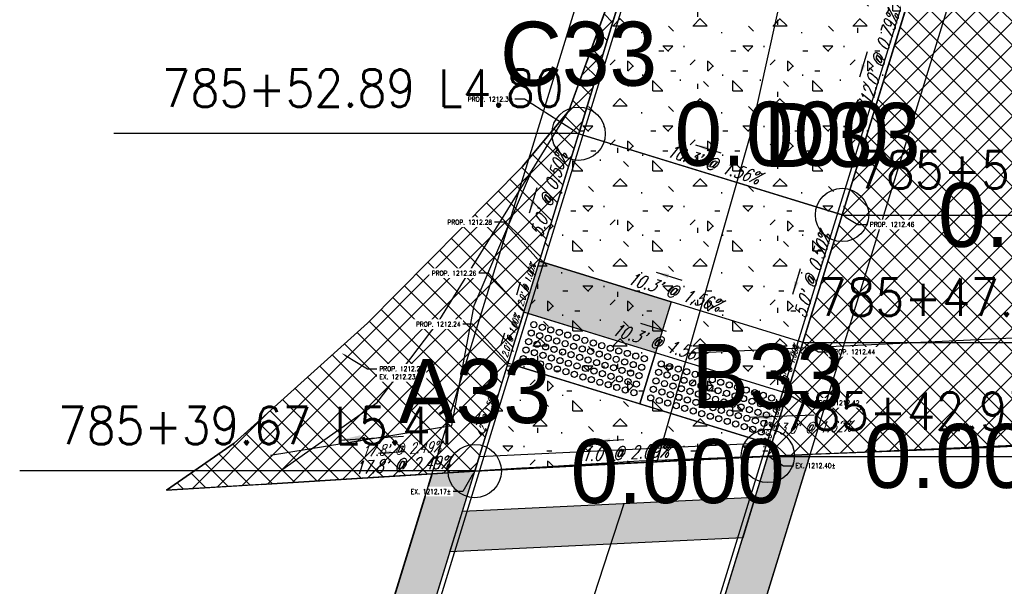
# Model space of a CAD drawing. Extents: x 167754 to 212748, y 396132 to 454338.
# Tile 129 of 150: x 168261 to 168298, y 437864 to 437886. Entities that reach past the tile are written whole.
import ezdxf
from ezdxf import colors
from ezdxf.entities.mleader import LeaderData, LeaderLine
from ezdxf.enums import TextEntityAlignment as Align
from ezdxf.math import Vec2, Vec3

# ---------------------------------------------------------------- set-up
doc = ezdxf.new("R2010")
doc.units = 0
doc.header["$MEASUREMENT"] = 0
doc.layers.get('0').update_dxf_attribs({"linetype": 'CONTINUOUS'})
for name, color, linetype, plot in [('0_3DP_MAT', 181, 'CONTINUOUS', False), ('0_EX. 3DP', 31, 'CONTINUOUS', False), ('0_QUANTITIES_PAVEMENT REMOVED', 130, 'CONTINUOUS', False), ('SC_SCRATCH-5', 5, 'CONTINUOUS', False)]:
    doc.layers.add(name, color=color, linetype=linetype, plot=plot)
for name, color, linetype in [('0_PNTS', 1, 'CONTINUOUS'), ('PM_P_CROSSWALK', 7, 'CONTINUOUS'), ('PM_P_STOP_LINE', 7, 'CONTINUOUS'), ('PNTDESC', 3, 'CONTINUOUS'), ('PNTELEV', 5, 'CONTINUOUS'), ('PNTNO', 7, 'CONTINUOUS'), ('PV_P_CURB_RAMP', 3, 'CONTINUOUS'), ('PV_P_CURB_RAMP_DOMES', 7, 'CONTINUOUS'), ('PV_P_CURB_RAMP_HATCH', 3, 'CONTINUOUS'), ('PV_P_GRADE_BREAKS', 3, 'CONTINUOUS'), ('PV_P_SAW_CUT_LINE', 110, 'CONTINUOUS'), ('SC_SCRATCH-6', 6, 'CONTINUOUS')]:
    doc.layers.add(name, color=color, linetype=linetype)
doc.styles.add('PTXT', font='TXT')
doc.styles.add('romans', font='romans.shx', dxfattribs={"width": 0.75, "oblique": 22.5})
doc.styles.get("Standard").update_dxf_attribs({"font": 'romans.shx', "width": 0.9})
doc.dimstyles.new('4P', dxfattribs={"dimscale": 4, "dimtxt": 0.14, "dimasz": 0.14, "dimexe": 0.05, "dimexo": 0.05, "dimgap": 0.05, "dimtad": 1, "dimzin": 0, "dimdsep": 46, "dimtxsty": 'romans', "dimcen": 0, "dimdle": 0.1, "dimclrd": 1, "dimclre": 1, "dimclrt": 7, "dimaunit": 1, "dimadec": 4, "dimazin": 0, "dimtfac": 1, "dimtmove": 0, "dimatfit": 2, "dimfxl": 1, "dimtvp": 1, "dimtolj": 1, "dimtzin": 0, "dimarcsym": 0})

# ---------------------------------------------------------------- blocks, each defined once
blk = doc.blocks.new('DOMES_5FT')
for p, q in [((-0.07, 2.499), (-2.069, 2.443)), ((-2.069, 2.443), (-1.929, -2.555)), ((0.07, -2.499), (-0.07, 2.499)), ((-1.929, -2.555), (0.07, -2.499))]:
    blk.add_line(p, q)
for centre in [(-1.725, 2.12), (-1.392, 2.13), (-1.059, 2.139), (-0.727, 2.148), (-0.394, 2.158), (-1.716, 1.788), (-1.383, 1.797), (-1.05, 1.806), (-0.717, 1.816), (-0.384, 1.825), (-1.706, 1.453), (-1.374, 1.462), (-1.041, 1.471), (-0.708, 1.481), (-0.375, 1.49), (-1.697, 1.12), (-1.364, 1.129), (-1.031, 1.138), (-0.698, 1.148), (-0.366, 1.157), (-1.688, 0.787), (-1.355, 0.796), (-1.022, 0.806), (-0.689, 0.815), (-0.356, 0.824), (-1.678, 0.454), (-1.346, 0.463), (-1.013, 0.473), (-0.68, 0.482), (-0.347, 0.491), (-1.669, 0.121), (-1.336, 0.131), (-1.003, 0.14), (-0.67, 0.149), (-0.338, 0.159), (-1.66, -0.212), (-1.327, -0.202), (-0.994, -0.193), (-0.661, -0.184), (-0.328, -0.174), (-1.65, -0.547), (-1.317, -0.537), (-0.985, -0.528), (-0.652, -0.518), (-0.319, -0.509), (-0.309, -0.844), (-1.641, -0.881), (-1.632, -1.214), (-1.308, -0.872), (-1.299, -1.205), (-0.975, -0.863), (-0.966, -1.196), (-0.642, -0.853), (-0.633, -1.186), (-0.3, -1.177), (-1.622, -1.547), (-1.289, -1.538), (-0.956, -1.528), (-0.624, -1.519), (-0.291, -1.51), (-1.613, -1.88), (-1.28, -1.871), (-0.947, -1.861), (-0.614, -1.852), (-0.281, -1.843), (-1.604, -2.213), (-1.271, -2.204), (-0.938, -2.194), (-0.605, -2.185), (-0.272, -2.175)]:
    blk.add_circle(centre, 0.115)
blk = doc.blocks.new('SPT4')
at = {"color": 0, "linetype": 'Continuous'}
blk.add_circle((0, 0), 0.5, dxfattribs=at)
blk = doc.blocks.new('SRVPNO1')
at = {"layer": 'PNTDESC', "style": 'PTXT'}
blk.add_attdef('DESC2', text='', height=1, dxfattribs=at).set_placement((0, -1.75), align=Align.CENTER)
at = {"layer": 'PNTELEV', "style": 'PTXT'}
blk.add_attdef('ELEV2', (1.5, -0.5), '', height=1, dxfattribs=at)
at = {"layer": 'PNTNO', "style": 'PTXT'}
blk.add_attdef('PT#', text='', height=1, dxfattribs=at).set_placement((0, 0.75), align=Align.CENTER)

msp = doc.modelspace()

# ---------------------------------------------------------------- hatches: boundary and pattern name
at = {"layer": 'PM_P_CROSSWALK', "transparency": 33554495}
h = msp.add_hatch(color=256, dxfattribs=at)
h.dxf.hatch_style = 1
h.paths.add_polyline_path([(168278.318, 437868.748), (168276.718, 437868.648), (168269.616, 437845.593), (168271.204, 437845.651)])
at = {"layer": 'PM_P_STOP_LINE', "transparency": 33554495}
h = msp.add_hatch(color=256, dxfattribs=at)
h.dxf.hatch_style = 1
h.paths.add_polyline_path([(168280.156, 437874.704), (168280.745, 437876.616), (168285.683, 437875.095), (168285.094, 437873.183)])
at = {"layer": 'PV_P_SAW_CUT_LINE', "transparency": 33554495}
h = msp.add_hatch(dxfattribs=at)
h.set_pattern_fill('ANSI37', color=256, scale=5)
edge = h.paths.add_edge_path()
edge.add_line((168270.312, 437868.249), (168278.318, 437868.748))
edge.add_line((168278.318, 437868.748), (168282.217, 437881.394))
edge.add_line((168282.217, 437881.394), (168285.709, 437892.875))
edge.add_line((168285.709, 437892.875), (168284.045, 437888.294))
edge.add_line((168284.045, 437888.294), (168281.852, 437882.259))
edge.add_line((168281.852, 437882.259), (168280.109, 437880.172))
edge.add_line((168280.109, 437880.172), (168274.302, 437874.298))
edge.add_line((168274.302, 437874.298), (168269.3, 437869.793))
edge.add_line((168269.3, 437869.793), (168266.754, 437868.027))
edge.add_line((168266.754, 437868.027), (168278.318, 437868.748))

# ---------------------------------------------------------------- linework, layer by layer
at = {"layer": '0_3DP_MAT', "color": 211, "elevation": 1211.175}
msp.add_lwpolyline([(168289.284, 437869.8), (168279.564, 437872.794)], dxfattribs=at)
at = {"layer": '0_3DP_MAT', "color": 211}
msp.add_lwpolyline([(168282.413, 437862.897), (168283.918, 437867.537)], dxfattribs=at)
msp.add_polyline3d([(168292.095, 437878.351, 1212.463), (168295.634, 437889.818, 1212.558)], dxfattribs=at)
at = {"layer": 'PM_P_CROSSWALK'}
msp.add_lwpolyline([(168278.318, 437868.748), (168276.718, 437868.648), (168269.616, 437845.593), (168271.204, 437845.651)], close=True, dxfattribs=at)
at = {"layer": 'PM_P_STOP_LINE', "elevation": 1211.175}
msp.add_lwpolyline([(168280.156, 437874.704), (168280.745, 437876.616), (168285.683, 437875.095), (168285.094, 437873.183)], close=True, dxfattribs=at)
at = {"layer": 'PV_P_SAW_CUT_LINE'}
msp.add_lwpolyline([(168270.312, 437868.249), (168278.318, 437868.748), (168282.217, 437881.394), (168285.709, 437892.875), (168284.045, 437888.294), (168281.852, 437882.259), (168280.109, 437880.172), (168274.302, 437874.298), (168269.3, 437869.793), (168266.754, 437868.027), (168278.318, 437868.748)], dxfattribs=at)
at = {"layer": 'SC_SCRATCH-5', "elevation": 1212.657}
msp.add_lwpolyline([(168280.091, 437868.858), (168290.847, 437869.375)], dxfattribs=at)

# ---------------------------------------------------------------- block references
at = {"layer": 'PV_P_CURB_RAMP_DOMES', "rotation": 251.271609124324}
msp.add_blockref('DOMES_5FT', (168282.116, 437872.008, 1211.175), dxfattribs=at)

# ---------------------------------------------------------------- texts
at = {"layer": '0_3DP_MAT', "color": 211, "style": 'romans', "oblique": 22.5, "width": 0.75}
for s, height, rotation, p in [("12.0' @ 0.79%", 0.48, 72.8469, (168293.712, 437884.132)), ("10.3' @ 1.56%", 0.48, 342.8802, (168287.203, 437880.026)), ("5.0' @ 0.50%", 0.48, 72.8802, (168281.328, 437879.052)), ("5.0' @ 0.50%", 0.48, 72.8802, (168291.206, 437876.009)), ("10.3' @ 1.56%", 0.48, 342.8802, (168285.731, 437875.247)), ("2.0' @ 1.00%", 0.24, 72.7849, (168279.784, 437873.773, 606.124)), ("10.3' @ 1.56%", 0.48, 342.8802, (168285.142, 437873.336)), ("4.2' @ 1.59%", 0.24, 72.8802, (168278.865, 437870.794, 606.102)), ("2.5' @ 1.00%", 0.24, 72.8998, (168289.596, 437870.509, 606.205))]:
    msp.add_text(s, height=height, rotation=rotation, dxfattribs=at).set_placement(p, align=Align.CENTER)
at = {"layer": '0_3DP_MAT', "style": 'romans', "oblique": 22.5, "width": 0.75}
msp.add_text("11.0' @ 2.09%", height=0.48, rotation=2.9198, dxfattribs=at).set_placement((168283.806, 437869.188), align=Align.CENTER)
at = {"layer": '0_EX. 3DP', "style": 'romans', "oblique": 22.5, "width": 0.75}
for s, rotation, p in [("13.0' @ 1.62%", 2.184, (168290.955, 437870.179)), ("17.8' @ 2.49%", 3.5667, (168275.568, 437869.378))]:
    msp.add_text(s, height=0.4, rotation=rotation, dxfattribs=at).set_placement(p, align=Align.CENTER)
at = {"layer": 'SC_SCRATCH-6', "width": 0.9}
for s, p in [('785+52.42 R5.53', (168292.66, 437880.043)), ('785+47.42 R5.30', (168291.189, 437875.264))]:
    msp.add_text(s, height=1.4, dxfattribs=at).set_placement(p, align=Align.MIDDLE_LEFT)
msp.add_text('785+39.67 L5.41', height=1.4, dxfattribs=at).set_placement((168277.753, 437870.456), align=Align.MIDDLE_RIGHT)

# ---------------------------------------------------------------- leaders
at = {"layer": '0_3DP_MAT', "color": 211}
for points, override in [([(168292.76, 437883.528), (168293.055, 437884.483)], {"dimscale": 20, "dimtxt": 0.12, "dimasz": 0.024, "dimdec": 2}), ([(168286.599, 437880.977), (168287.554, 437880.683)], {"dimscale": 20, "dimtxt": 0.12, "dimasz": 0.024, "dimdec": 2}), ([(168280.369, 437878.424), (168280.663, 437879.38)], {"dimscale": 20, "dimtxt": 0.12, "dimasz": 0.024, "dimdec": 2}), ([(168285.127, 437876.199), (168286.083, 437875.904)], {"dimscale": 20, "dimtxt": 0.12, "dimasz": 0.024, "dimdec": 2}), ([(168290.248, 437875.381), (168290.542, 437876.337)], {"dimscale": 20, "dimtxt": 0.12, "dimasz": 0.024, "dimdec": 2}), ([(168284.538, 437874.287), (168285.494, 437873.993)], {"dimscale": 20, "dimtxt": 0.12, "dimasz": 0.024, "dimdec": 2}), ([(168279.301, 437873.451, 606.124), (168279.449, 437873.929, 606.124)], {"dimscale": 5, "dimtxt": 0.12, "dimasz": 0.024, "dimdec": 2}), ([(168289.771, 437872.318, 606.214), (168289.918, 437872.796, 606.214)], {"dimscale": 5, "dimtxt": 0.12, "dimasz": 0.024, "dimdec": 2}), ([(168278.387, 437870.488, 606.102), (168278.535, 437870.965, 606.102)], {"dimscale": 5, "dimtxt": 0.12, "dimasz": 0.024, "dimdec": 2}), ([(168289.114, 437870.186, 606.205), (168289.261, 437870.664, 606.205)], {"dimscale": 5, "dimtxt": 0.12, "dimasz": 0.024, "dimdec": 2})]:
    msp.add_leader(points, dimstyle='4P', override=override, dxfattribs=at)
at = {"layer": '0_3DP_MAT'}
for points in [[(168282.912, 437869.875), (168283.911, 437869.926)], [(168274.706, 437869.416), (168275.705, 437869.478)]]:
    msp.add_leader(points, dimstyle='4P', override={"dimscale": 20, "dimtxt": 0.12, "dimasz": 0.024, "dimdec": 2}, dxfattribs=at)
at = {"layer": '0_EX. 3DP'}
for points in [[(168288.649, 437870.768), (168291.047, 437870.86)], [(168273.249, 437869.911), (168275.644, 437870.06)]]:
    msp.add_leader(points, dimstyle='4P', override={"dimscale": 20, "dimtxt": 0.12, "dimasz": 0.04, "dimdec": 2}, dxfattribs=at)

# ---------------------------------------------------------------- next in the draw order: leaders
at = {"layer": '0_3DP_MAT'}
ml = msp.add_multileader_mtext('Standard', dxfattribs=at)
ml.set_content('EX. 1212.40±', color=256)
ml.set_leader_properties()
ml.build(insert=Vec2(0, 0))
ml.multileader.update_dxf_attribs({"dogleg_length": 0.36, "arrow_head_size": 0.18})
ctx = ml.context
ctx.base_point, ctx.char_height, ctx.arrow_head_size, ctx.landing_gap_size, ctx.plane_origin = Vec3(168290.26, 437868.951, 1212.398), 0.18, 0.18, 0.09, Vec3(168274.093, 437879.957, 1212.398)
notes = []
notes.append((ctx, [(0, (1, 1, 0), (168289.9, 437868.951, 1212.398), (1, 0), 0.36, [(0, [(168289.311, 437869.308, 1212.398)], 0, [])])]))
ctx.mtext.insert, ctx.mtext.flow_direction = Vec3(168290.35, 437869.041, 1212.398), 5
ctx.mtext.has_bg_fill, ctx.mtext.bg_color, ctx.mtext.bg_scale_factor, ctx.mtext.bg_transparency, ctx.mtext.use_window_bg_color = 1, -1027028792, 1.5, 0, 1
for ctx, leaders in notes:
    for number, flags, end, landing, length, lines in leaders:
        leader = LeaderData()
        leader.index, (leader.has_last_leader_line, leader.has_dogleg_vector, leader.attachment_direction) = number, flags
        leader.last_leader_point, leader.dogleg_vector, leader.dogleg_length = Vec3(end), Vec3(landing), length
        for number, points, colour, breaks in lines:
            line = LeaderLine()
            line.index, line.vertices, line.color, line.breaks = number, Vec3.list(points), colors.encode_raw_color(colour), breaks
            leader.lines.append(line)
        ctx.leaders.append(leader)

# ---------------------------------------------------------------- next in the draw order: hatches: boundary and pattern name
at = {"layer": 'PM_P_CROSSWALK', "transparency": 33554495}
h = msp.add_hatch(color=256, dxfattribs=at)
h.dxf.hatch_style = 1
h.paths.add_polyline_path([(168282.158, 437846.088), (168289.311, 437869.308), (168290.901, 437869.38), (168283.776, 437846.248)])
at = {"layer": 'PV_P_CURB_RAMP_HATCH', "transparency": 33554495}
h = msp.add_hatch(dxfattribs=at)
h.set_pattern_fill('CONCRE', color=256, scale=3, pattern_type=2)
h.set_pattern_definition([(0, (0, 0), (3, 3), [0.375, -2.625]), (90, (0, 0), (-3, 3), [0.375, -2.625]), (135, (0.375, 0), (-2.999999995, 2e-16), [0.5303301, -3.7123107]), (0, (0.375, 1.6875), (3, 3), [0.375, -2.625]), (45, (0.5625, 1.5), (0, 2.999999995), [0.2651649, -3.9774756]), (135, (0.5625, 1.5), (-2.999999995, 2e-16), [0.2651649, -3.9774756]), (0, (1.5, 2.4375), (3, 3), [0.5303301, -2.4696699]), (45, (1.5, 2.4375), (0, 2.999999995), [0.375, -3.8676408]), (135, (2.0303, 2.4375), (-2.999999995, 2e-16), [0.375, -3.8676408]), (90, (2.0625, 0.75), (-3, 3), [0.375, -2.625]), (45, (2.0625, 0.75), (0, 2.999999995), [0.2651649, -3.9774756]), (135, (2.25, 0.9375), (-2.999999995, 2e-16), [0.2651649, -3.9774756]), (0, (0.375, 0.75), (3, 3), [0.1875, -2.5125]), (0, (2.625, 1.5), (3, 3), [0.1875, -2.5125]), (90, (1.6875, 1.875), (-3, 3), [0.1875, -2.5125]), (135, (2.0625, 0.1875), (-2.999999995, 2e-16), [0.2651649, -3.9774756]), (135, (0.75, 2.25), (-2.999999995, 2e-16), [0.2651649, -3.9774756]), (45, (1.4062, 0.9844), (0, 2.999999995), [0.2651649, -3.9774756]), (90, (1.0312, 0.375), (-3, 3), [0.046875, -2.953125]), (90, (1.172, 1.6406), (-3, 3), [0.046875, -2.953125]), (90, (2.578, 2.1562), (-3, 3), [0.046875, -2.953125]), (90, (2.625, 0.5625), (-3, 3), [0.046875, -2.953125])])
h.paths.add_polyline_path([(168278.318, 437868.748), (168282.217, 437881.394), (168285.709, 437892.875), (168295.634, 437889.818), (168292.095, 437878.351), (168289.311, 437869.308)])
at = {"layer": 'PV_P_SAW_CUT_LINE', "transparency": 33554495}
h = msp.add_hatch(dxfattribs=at)
h.set_pattern_fill('ANSI37', color=256, scale=5)
h.paths.add_polyline_path([(168298.812, 437903.791), (168295.632, 437889.806), (168292.095, 437878.351), (168289.311, 437869.308), (168318.589, 437870.622), (168307.779, 437874.441), (168303.168, 437880.539), (168298.442, 437892.283)])

# ---------------------------------------------------------------- next in the draw order: linework, layer by layer
at = {"layer": '0_3DP_MAT', "color": 211}
msp.add_lwpolyline([(168278.887, 437868.783), (168289.938, 437869.34)], dxfattribs=at)
at = {"layer": '0_EX. 3DP'}
for points in [[(168271.002, 437868.736, 1211.987), (168274.658, 437871.319, 1212.02), (168276.946, 437874.334, 1212.083), (168281.852, 437882.259, 1212.318), (168285.974, 437893.604, 1212.5), (168289.377, 437905.766, 1212.594)], [(168291.231, 437893.023, 1212.495), (168288.657, 437881.38, 1212.444), (168285.16, 437869.136, 1212.346)], [(168266.754, 437868.027, 1211.883), (168284.482, 437869.132, 1212.326), (168297.488, 437869.628, 1212.537), (168311.957, 437870.307, 1212.888)]]:
    msp.add_polyline3d(points, dxfattribs=at)
at = {"layer": '0_PNTS'}
msp.add_point((168289.312, 437869.316), dxfattribs=at)
at = {"layer": 'PM_P_CROSSWALK'}
msp.add_lwpolyline([(168282.158, 437846.088), (168289.311, 437869.308), (168290.901, 437869.38), (168283.776, 437846.248)], close=True, dxfattribs=at)
at = {"layer": 'PV_P_CURB_RAMP', "elevation": 1212.22}
msp.add_lwpolyline([(168278.318, 437868.748), (168282.217, 437881.394), (168285.709, 437892.875), (168295.634, 437889.818), (168292.095, 437878.351), (168289.311, 437869.308), (168278.318, 437868.748)], dxfattribs=at)
at = {"layer": 'PV_P_CURB_RAMP'}
msp.add_lwpolyline([(168289.465, 437869.809), (168278.482, 437869.282)], dxfattribs=at)
at = {"layer": 'PV_P_SAW_CUT_LINE'}
msp.add_lwpolyline([(168298.812, 437903.791), (168295.632, 437889.806), (168292.095, 437878.351), (168289.311, 437869.308), (168318.589, 437870.622), (168307.779, 437874.441), (168303.168, 437880.539), (168298.442, 437892.283), (168298.812, 437903.791)], dxfattribs=at)
at = {"layer": 'SC_SCRATCH-5'}
msp.add_lwpolyline([(168290.847, 437869.375), (168280.091, 437868.858)], dxfattribs=at)

# ---------------------------------------------------------------- next in the draw order: block references
at = {"layer": '0_PNTS', "xscale": 2, "yscale": 2, "zscale": 2}
msp.add_blockref('SPT4', (168289.312, 437869.316), dxfattribs=at)

# ---------------------------------------------------------------- next in the draw order: leaders
at = {"layer": 'SC_SCRATCH-6', "has_arrowhead": 0}
msp.add_leader([(168289.311, 437869.308), (168289.316, 437869.3), (168306.976, 437869.3)], dimstyle='4P', override={"dimscale": 20, "dimasz": 0.1}, dxfattribs=at)

# ---------------------------------------------------------------- next in the draw order: leaders
at = {"layer": '0_3DP_MAT'}
ml = msp.add_multileader_mtext('Standard', dxfattribs=at)
ml.set_content('PROP. 1212.30', color=256)
ml.set_leader_properties()
ml.build(insert=Vec2(0, 0))
ml.multileader.update_dxf_attribs({"dogleg_length": 0.36, "arrow_head_size": 0.18})
ctx = ml.context
ctx.base_point, ctx.char_height, ctx.arrow_head_size, ctx.landing_gap_size, ctx.plane_origin = Vec3(168277.798, 437882.689), 0.18, 0.18, 0.09, Vec3(168266.999, 437892.043)
ctx.text_align_type = 2
notes = []
notes.append((ctx, [(1, (1, 1, 0), (168280.181, 437882.689), (-1, 0), 0.36, [(0, [(168282.217, 437881.394)], 0, [])])]))
ctx.mtext.insert, ctx.mtext.alignment, ctx.mtext.flow_direction = Vec3(168279.731, 437882.779), 3, 5
ctx.mtext.has_bg_fill, ctx.mtext.bg_color, ctx.mtext.bg_scale_factor, ctx.mtext.bg_transparency, ctx.mtext.use_window_bg_color = 1, -1027028792, 1.5, 0, 1
ml = msp.add_multileader_mtext('Standard', dxfattribs=at)
ml.set_content('PROP. 1212.44', color=256)
ml.set_leader_properties()
ml.build(insert=Vec2(0, 0))
ml.multileader.update_dxf_attribs({"dogleg_length": 0.36, "arrow_head_size": 0.18})
ctx = ml.context
ctx.base_point, ctx.char_height, ctx.arrow_head_size, ctx.landing_gap_size, ctx.plane_origin = Vec3(168291.573, 437873.215), 0.18, 0.18, 0.09, Vec3(168275.406, 437884.221)
notes.append((ctx, [(0, (1, 1, 0), (168291.213, 437873.215), (1, 0), 0.36, [(0, [(168290.623, 437873.573)], 0, [])])]))
ctx.mtext.insert, ctx.mtext.flow_direction = Vec3(168291.663, 437873.305), 5
ctx.mtext.has_bg_fill, ctx.mtext.bg_color, ctx.mtext.bg_scale_factor, ctx.mtext.bg_transparency, ctx.mtext.use_window_bg_color = 1, -1027028792, 1.5, 0, 1
ml = msp.add_multileader_mtext('Standard', dxfattribs=at)
ml.set_content('PROP. 1212.29\\PEX. 1212.23±', color=256)
ml.set_leader_properties()
ml.build(insert=Vec2(0, 0))
ml.multileader.update_dxf_attribs({"dogleg_length": 0.36, "arrow_head_size": 0.18})
ctx = ml.context
ctx.base_point, ctx.char_height, ctx.arrow_head_size, ctx.landing_gap_size, ctx.plane_origin = Vec3(168274.652, 437872.583), 0.18, 0.18, 0.09, Vec3(168258.107, 437883.819)
notes.append((ctx, [(0, (1, 1, 0), (168274.292, 437872.583), (1, 0), 0.36, [(0, [(168273.324, 437873.17)], 0, [])])]))
ctx.mtext.insert, ctx.mtext.flow_direction = Vec3(168274.742, 437872.673), 5
ctx.mtext.has_bg_fill, ctx.mtext.bg_color, ctx.mtext.bg_scale_factor, ctx.mtext.bg_transparency, ctx.mtext.use_window_bg_color = 1, -1027028792, 1.5, 0, 1
ml = msp.add_multileader_mtext('Standard', dxfattribs=at)
ml.set_content('PROP. 1212.42', color=256)
ml.set_leader_properties()
ml.build(insert=Vec2(0, 0))
ml.multileader.update_dxf_attribs({"dogleg_length": 0.36, "arrow_head_size": 0.18})
ctx = ml.context
ctx.base_point, ctx.char_height, ctx.arrow_head_size, ctx.landing_gap_size, ctx.plane_origin = Vec3(168290.984, 437871.304), 0.18, 0.18, 0.09, Vec3(168274.817, 437882.31)
notes.append((ctx, [(0, (1, 1, 0), (168290.624, 437871.304), (1, 0), 0.36, [(0, [(168290.035, 437871.662)], 0, [])])]))
ctx.mtext.insert, ctx.mtext.width, ctx.mtext.flow_direction = Vec3(168291.074, 437871.394), 1.84371, 5
ctx.mtext.has_bg_fill, ctx.mtext.bg_color, ctx.mtext.bg_scale_factor, ctx.mtext.bg_transparency, ctx.mtext.use_window_bg_color = 1, -1027028792, 1.5, 0, 1
for ctx, leaders in notes:
    for number, flags, end, landing, length, lines in leaders:
        leader = LeaderData()
        leader.index, (leader.has_last_leader_line, leader.has_dogleg_vector, leader.attachment_direction) = number, flags
        leader.last_leader_point, leader.dogleg_vector, leader.dogleg_length = Vec3(end), Vec3(landing), length
        for number, points, colour, breaks in lines:
            line = LeaderLine()
            line.index, line.vertices, line.color, line.breaks = number, Vec3.list(points), colors.encode_raw_color(colour), breaks
            leader.lines.append(line)
        ctx.leaders.append(leader)

# ---------------------------------------------------------------- next in the draw order: linework, layer by layer
at = {"layer": '0_3DP_MAT', "color": 211}
msp.add_lwpolyline([(168290.035, 437871.662), (168280.156, 437874.704)], dxfattribs=at)
for points in [[(168285.709, 437892.875, 1212.68), (168282.217, 437881.394, 1212.302)], [(168280.745, 437876.616, 1212.277), (168282.217, 437881.394, 1212.302)], [(168292.095, 437878.351, 1212.463), (168282.213, 437881.395, 1212.302)], [(168290.623, 437873.573, 1212.438), (168292.095, 437878.351, 1212.463)], [(168290.623, 437873.573, 1212.438), (168280.745, 437876.616, 1212.277)], [(168290.035, 437871.662, 1212.418), (168290.623, 437873.573, 1212.438)], [(168289.311, 437869.308, 1212.4), (168290.035, 437871.662, 1212.425)]]:
    msp.add_polyline3d(points, dxfattribs=at)
at = {"layer": '0_EX. 3DP'}
for points in [[(168270.664, 437869.349, 1212.121), (168277.461, 437870.453, 1212.123), (168278.301, 437874.953, 1212.163), (168280.444, 437879.974, 1212.206)], [(168286.312, 437873.169, 1212.378), (168301.155, 437873.862, 1212.674)]]:
    msp.add_polyline3d(points, dxfattribs=at)
at = {"layer": '0_PNTS'}
msp.add_point((168282.213, 437881.395), dxfattribs=at)
at = {"layer": '0_QUANTITIES_PAVEMENT REMOVED'}
msp.add_lwpolyline([(168270.312, 437868.249), (168266.754, 437868.027), (168269.3, 437869.793), (168274.302, 437874.298), (168280.109, 437880.172), (168281.852, 437882.259), (168281.852, 437882.259), (168285.711, 437892.881), (168295.634, 437889.818), (168298.812, 437903.791), (168298.442, 437892.283), (168302.871, 437881.276), (168303.168, 437880.539), (168307.779, 437874.441), (168315.456, 437871.729), (168318.589, 437870.622), (168311.957, 437870.307), (168297.488, 437869.628), (168290.847, 437869.375), (168280.091, 437868.858), (168270.312, 437868.249)], dxfattribs=at)
at = {"layer": 'PV_P_GRADE_BREAKS'}
for points in [[(168282.217, 437881.394), (168292.095, 437878.351)], [(168290.623, 437873.573), (168280.745, 437876.616)]]:
    msp.add_lwpolyline(points, dxfattribs=at)

# ---------------------------------------------------------------- next in the draw order: block references
at = {"layer": '0_PNTS', "xscale": 2.4, "yscale": 2.4, "zscale": 2.4}
for p, values in [((168282.213, 437881.395), {'PT#': 'C33', 'ELEV2': '0.000'}), ((168289.312, 437869.316), {'PT#': 'B33', 'ELEV2': '0.000'})]:
    msp.add_blockref('SRVPNO1', p, dxfattribs=at).add_auto_attribs(values)
at = {"layer": '0_PNTS', "xscale": 2, "yscale": 2, "zscale": 2}
msp.add_blockref('SPT4', (168282.213, 437881.395), dxfattribs=at)
at = {"layer": 'PV_P_CURB_RAMP_DOMES', "rotation": 251.271609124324}
msp.add_blockref('DOMES_5FT', (168286.894, 437870.536, 1211.175), dxfattribs=at)

# ---------------------------------------------------------------- next in the draw order: texts
at = {"layer": '0_3DP_MAT', "color": 211, "style": 'romans', "oblique": 22.5, "width": 0.75}
msp.add_text("2.0' @ 1.00%", height=0.24, rotation=72.8802, dxfattribs=at).set_placement((168290.253, 437872.641, 606.214), align=Align.CENTER)
at = {"layer": 'SC_SCRATCH-6', "width": 0.9}
msp.add_text('785+52.89 L4.80', height=1.4, dxfattribs=at).set_placement((168281.648, 437883.104), align=Align.MIDDLE_RIGHT)
msp.add_text('785+42.97 R5.10', height=1.4, dxfattribs=at).set_placement((168289.876, 437871), align=Align.MIDDLE_LEFT)

# ---------------------------------------------------------------- next in the draw order: leaders
at = {"layer": 'SC_SCRATCH-6', "has_arrowhead": 0}
for points in [[(168282.213, 437881.395), (168282.208, 437881.404), (168264.788, 437881.404)], [(168290.623, 437873.573), (168290.629, 437873.564), (168308.289, 437873.564)]]:
    msp.add_leader(points, dimstyle='4P', override={"dimscale": 20, "dimasz": 0.1}, dxfattribs=at)

# ---------------------------------------------------------------- next in the draw order: leaders
at = {"layer": '0_3DP_MAT'}
ml = msp.add_multileader_mtext('Standard', dxfattribs=at)
ml.set_content('PROP. 1212.26', color=256)
ml.set_leader_properties()
ml.build(insert=Vec2(0, 0))
ml.multileader.update_dxf_attribs({"dogleg_length": 0.36, "arrow_head_size": 0.18})
ctx = ml.context
ctx.base_point, ctx.char_height, ctx.arrow_head_size, ctx.landing_gap_size, ctx.plane_origin = Vec3(168276.445, 437876.164), 0.18, 0.18, 0.09, Vec3(168265.647, 437885.518)
ctx.text_align_type = 2
notes = []
notes.append((ctx, [(1, (1, 1, 0), (168278.829, 437876.164), (-1, 0), 0.36, [(0, [(168280.156, 437874.704)], 0, [])])]))
ctx.mtext.insert, ctx.mtext.alignment, ctx.mtext.flow_direction = Vec3(168278.379, 437876.254), 3, 5
ctx.mtext.has_bg_fill, ctx.mtext.bg_color, ctx.mtext.bg_scale_factor, ctx.mtext.bg_transparency, ctx.mtext.use_window_bg_color = 1, -1027028792, 1.5, 0, 1
ml = msp.add_multileader_mtext('Standard', dxfattribs=at)
ml.set_content('EX. 1212.17±', color=256)
ml.set_leader_properties()
ml.build(insert=Vec2(0, 0))
ml.multileader.update_dxf_attribs({"dogleg_length": 0.36, "arrow_head_size": 0.18})
ctx = ml.context
ctx.base_point, ctx.char_height, ctx.arrow_head_size, ctx.landing_gap_size, ctx.plane_origin = Vec3(168275.653, 437867.978, 1211.175), 0.18, 0.18, 0.09, Vec3(168259.486, 437878.984, 1211.175)
ctx.text_align_type = 2
notes.append((ctx, [(1, (1, 1, 0), (168277.875, 437867.978, 1211.175), (-1, 0), 0.36, [(0, [(168278.318, 437868.748, 1211.175)], 0, [])])]))
ctx.mtext.insert, ctx.mtext.alignment, ctx.mtext.flow_direction = Vec3(168277.425, 437868.068, 1211.175), 3, 5
ctx.mtext.has_bg_fill, ctx.mtext.bg_color, ctx.mtext.bg_scale_factor, ctx.mtext.bg_transparency, ctx.mtext.use_window_bg_color = 1, -1027028792, 1.5, 0, 1
for ctx, leaders in notes:
    for number, flags, end, landing, length, lines in leaders:
        leader = LeaderData()
        leader.index, (leader.has_last_leader_line, leader.has_dogleg_vector, leader.attachment_direction) = number, flags
        leader.last_leader_point, leader.dogleg_vector, leader.dogleg_length = Vec3(end), Vec3(landing), length
        for number, points, colour, breaks in lines:
            line = LeaderLine()
            line.index, line.vertices, line.color, line.breaks = number, Vec3.list(points), colors.encode_raw_color(colour), breaks
            leader.lines.append(line)
        ctx.leaders.append(leader)

# ---------------------------------------------------------------- next in the draw order: hatches: boundary and pattern name
at = {"layer": 'PM_P_CROSSWALK', "transparency": 33554495}
h = msp.add_hatch(color=256, dxfattribs=at)
h.dxf.hatch_style = 1
h.paths.add_polyline_path([(168288.369, 437866.251), (168277.385, 437865.718), (168277.855, 437867.242), (168288.839, 437867.776)])

# ---------------------------------------------------------------- next in the draw order: linework, layer by layer
at = {"layer": '0_3DP_MAT', "color": 4, "elevation": 1211.175}
for points in [[(168262.708, 437823.167), (168284.54, 437894.046)], [(168264.142, 437822.725), (168285.974, 437893.604)], [(168264.304, 437822.675), (168286.136, 437893.554)], [(168273.861, 437819.731), (168295.693, 437890.61)], [(168274.024, 437819.681), (168295.856, 437890.56)], [(168275.457, 437819.24), (168297.289, 437890.119)]]:
    msp.add_lwpolyline(points, dxfattribs=at)
at = {"layer": '0_3DP_MAT', "color": 211}
for points in [[(168280.156, 437874.704, 1212.257), (168280.745, 437876.616, 1212.277)], [(168280.156, 437874.704, 1212.257), (168279.564, 437872.794, 1212.237)], [(168290.035, 437871.662, 1212.418), (168280.156, 437874.704, 1212.257)], [(168279.564, 437872.794, 1212.237), (168278.318, 437868.748, 1212.17)], [(168266.754, 437868.027, 1211.883), (168284.482, 437869.132, 1212.326), (168289.311, 437869.308, 1212.4)], [(168278.318, 437868.748, 1212.17), (168289.311, 437869.308, 1212.4)]]:
    msp.add_polyline3d(points, dxfattribs=at)
at = {"layer": '0_PNTS'}
msp.add_point((168278.318, 437868.748), dxfattribs=at)
at = {"layer": 'PM_P_CROSSWALK'}
msp.add_lwpolyline([(168288.369, 437866.251), (168277.385, 437865.718), (168277.855, 437867.242), (168288.839, 437867.776)], close=True, dxfattribs=at)

# ---------------------------------------------------------------- next in the draw order: block references
at = {"layer": '0_PNTS', "xscale": 2, "yscale": 2, "zscale": 2}
msp.add_blockref('SPT4', (168278.318, 437868.748), dxfattribs=at)

# ---------------------------------------------------------------- next in the draw order: texts
at = {"layer": '0_3DP_MAT', "color": 211, "style": 'romans', "oblique": 22.5, "width": 0.75}
msp.add_text("2.0' @ 1.00%", height=0.24, rotation=72.8802, dxfattribs=at).set_placement((168280.374, 437875.684, 606.134), align=Align.CENTER)
at = {"layer": '0_3DP_MAT', "style": 'romans', "oblique": 22.5, "width": 0.75}
msp.add_text("17.8' @ 2.49%", height=0.48, rotation=3.5667, dxfattribs=at).set_placement((168275.608, 437868.739), align=Align.CENTER)

# ---------------------------------------------------------------- next in the draw order: leaders
at = {"layer": '0_3DP_MAT', "color": 211}
msp.add_leader([(168279.892, 437875.361, 606.134), (168280.039, 437875.839, 606.134)], dimstyle='4P', override={"dimscale": 5, "dimtxt": 0.12, "dimasz": 0.024, "dimdec": 2}, dxfattribs=at)
at = {"layer": 'SC_SCRATCH-6', "has_arrowhead": 0}
msp.add_leader([(168278.318, 437868.748), (168278.313, 437868.756), (168261.253, 437868.756)], dimstyle='4P', override={"dimscale": 20, "dimasz": 0.1}, dxfattribs=at)

# ---------------------------------------------------------------- next in the draw order: leaders
at = {"layer": '0_3DP_MAT'}
ml = msp.add_multileader_mtext('Standard', dxfattribs=at)
ml.set_content('PROP. 1212.28', color=256)
ml.set_leader_properties()
ml.build(insert=Vec2(0, 0))
ml.multileader.update_dxf_attribs({"dogleg_length": 0.36, "arrow_head_size": 0.18})
ctx = ml.context
ctx.base_point, ctx.char_height, ctx.arrow_head_size, ctx.landing_gap_size, ctx.plane_origin = Vec3(168277.034, 437878.076, 1211.175), 0.18, 0.18, 0.09, Vec3(168266.235, 437887.43, 1211.175)
ctx.text_align_type = 2
notes = []
notes.append((ctx, [(1, (1, 1, 0), (168279.418, 437878.076, 1211.175), (-1, 0), 0.36, [(0, [(168280.745, 437876.616, 1211.175)], 0, [])])]))
ctx.mtext.insert, ctx.mtext.alignment, ctx.mtext.flow_direction = Vec3(168278.968, 437878.166, 1211.175), 3, 5
ctx.mtext.has_bg_fill, ctx.mtext.bg_color, ctx.mtext.bg_scale_factor, ctx.mtext.bg_transparency, ctx.mtext.use_window_bg_color = 1, -1027028792, 1.5, 0, 1
ml = msp.add_multileader_mtext('Standard', dxfattribs=at)
ml.set_content('PROP. 1212.46', color=256)
ml.set_leader_properties()
ml.build(insert=Vec2(0, 0))
ml.multileader.update_dxf_attribs({"dogleg_length": 0.36, "arrow_head_size": 0.18})
ctx = ml.context
ctx.base_point, ctx.char_height, ctx.arrow_head_size, ctx.landing_gap_size, ctx.plane_origin = Vec3(168293.045, 437877.994), 0.18, 0.18, 0.09, Vec3(168276.878, 437889)
notes.append((ctx, [(0, (1, 1, 0), (168292.685, 437877.994), (1, 0), 0.36, [(0, [(168292.095, 437878.351)], 0, [])])]))
ctx.mtext.insert, ctx.mtext.flow_direction = Vec3(168293.135, 437878.084), 5
ctx.mtext.has_bg_fill, ctx.mtext.bg_color, ctx.mtext.bg_scale_factor, ctx.mtext.bg_transparency, ctx.mtext.use_window_bg_color = 1, -1027028792, 1.5, 0, 1
ml = msp.add_multileader_mtext('Standard', dxfattribs=at)
ml.set_content('PROP. 1212.24', color=256)
ml.set_leader_properties()
ml.build(insert=Vec2(0, 0))
ml.multileader.update_dxf_attribs({"dogleg_length": 0.36, "arrow_head_size": 0.18})
ctx = ml.context
ctx.base_point, ctx.char_height, ctx.arrow_head_size, ctx.landing_gap_size, ctx.plane_origin = Vec3(168275.846, 437874.254, 1211.175), 0.18, 0.18, 0.09, Vec3(168265.055, 437883.608, 1211.175)
ctx.text_align_type = 2
notes.append((ctx, [(1, (1, 1, 0), (168278.237, 437874.254, 1211.175), (-1, 0), 0.36, [(0, [(168279.564, 437872.794, 1211.175)], 0, [])])]))
ctx.mtext.insert, ctx.mtext.alignment, ctx.mtext.flow_direction = Vec3(168277.787, 437874.344, 1211.175), 3, 5
ctx.mtext.has_bg_fill, ctx.mtext.bg_color, ctx.mtext.bg_scale_factor, ctx.mtext.bg_transparency, ctx.mtext.use_window_bg_color = 1, -1027028792, 1.5, 0, 1
for ctx, leaders in notes:
    for number, flags, end, landing, length, lines in leaders:
        leader = LeaderData()
        leader.index, (leader.has_last_leader_line, leader.has_dogleg_vector, leader.attachment_direction) = number, flags
        leader.last_leader_point, leader.dogleg_vector, leader.dogleg_length = Vec3(end), Vec3(landing), length
        for number, points, colour, breaks in lines:
            line = LeaderLine()
            line.index, line.vertices, line.color, line.breaks = number, Vec3.list(points), colors.encode_raw_color(colour), breaks
            leader.lines.append(line)
        ctx.leaders.append(leader)

# ---------------------------------------------------------------- next in the draw order: linework, layer by layer
at = {"layer": '0_PNTS'}
msp.add_point((168292.095, 437878.351), dxfattribs=at)

# ---------------------------------------------------------------- next in the draw order: block references
at = {"layer": '0_PNTS', "xscale": 2.4, "yscale": 2.4, "zscale": 2.4}
for p, values in [((168292.095, 437878.351), {'PT#': 'D33', 'ELEV2': '0.000'}), ((168278.318, 437868.748), {'PT#': 'A33', 'ELEV2': '0.000'})]:
    msp.add_blockref('SRVPNO1', p, dxfattribs=at).add_auto_attribs(values)
at = {"layer": '0_PNTS', "xscale": 2, "yscale": 2, "zscale": 2}
msp.add_blockref('SPT4', (168292.095, 437878.351), dxfattribs=at)

# ---------------------------------------------------------------- next in the draw order: leaders
at = {"layer": 'SC_SCRATCH-6', "has_arrowhead": 0}
msp.add_leader([(168292.095, 437878.351), (168292.1, 437878.343), (168309.76, 437878.343)], dimstyle='4P', override={"dimscale": 20, "dimasz": 0.1}, dxfattribs=at)

doc.saveas('drawing.dxf')
